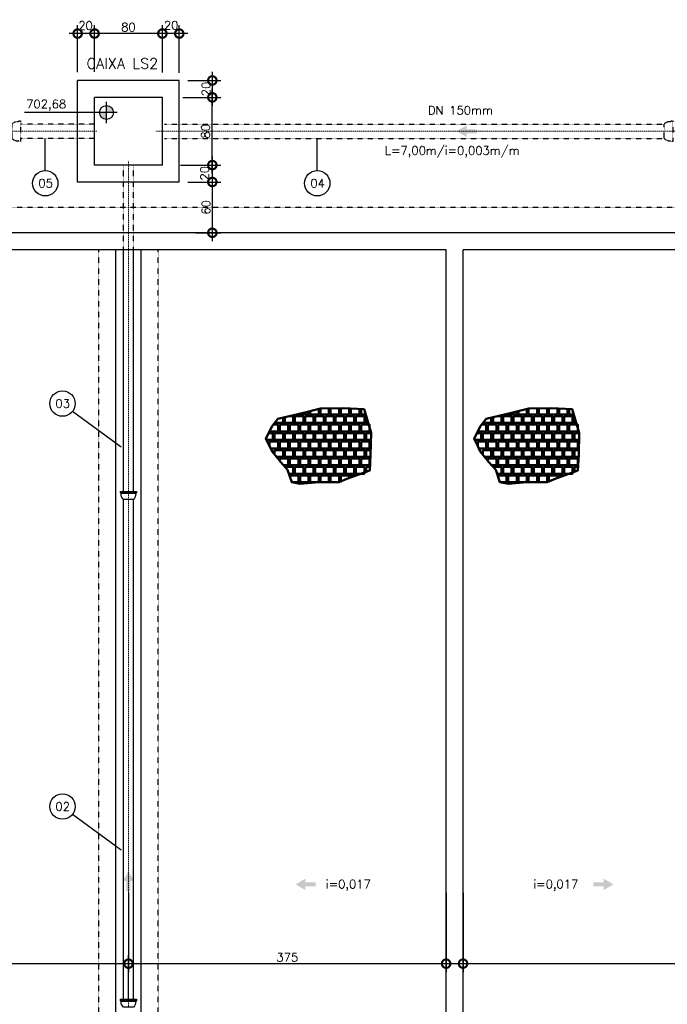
# Model space of a CAD drawing. Header units: millimetres. Extents: x 6229 to 11806, y 8925 to 11505.
# Tile 9 of 12: x 8623 to 9388, y 10224 to 11387. Entities that reach past the tile are written whole.
import ezdxf
from ezdxf.enums import TextEntityAlignment as Align

# ---------------------------------------------------------------- set-up
doc = ezdxf.new("R2010")
doc.units = ezdxf.units.MM
doc.header["$LTSCALE"] = 0.1
doc.header["$MEASUREMENT"] = 0
for name, pattern in [('DASHDOT', [25.4, 12.7, -6.35, 0, -6.35]), ('DASHED', [0.75, 0.5, -0.25]), ('HIDDEN', [9.525, 6.35, -3.175])]:
    doc.linetypes.add(name, pattern=pattern)
doc.layers.get('Defpoints').update_dxf_attribs({"color": 200})
for name, color, linetype, lineweight in [('BAR-EIXOS', 7, 'DASHDOT', 20), ('BAR-PECAS', 2, 'Continuous', 30), ('PAREDE4', 3, 'Continuous', 50)]:
    doc.layers.add(name, color=color, linetype=linetype, lineweight=lineweight)
for name, color, linetype in [('COTAS', 16, 'Continuous'), ('DIM', 7, 'Continuous'), ('ELEVAÇÃO', 2, 'Continuous'), ('ESTRUTURA', 6, 'Continuous'), ('LAYER1', 255, 'Continuous'), ('LIMHATRA', 2, 'HIDDEN'), ('RELAÇÀO', 2, 'Continuous'), ('TEXTO', 2, 'Continuous')]:
    doc.layers.add(name, color=color, linetype=linetype)
doc.styles.add('ROMANS', font='ROMANS.shx')
doc.dimstyles.new('DIM50', dxfattribs={"dimscale": 0, "dimtxt": 10, "dimasz": 20, "dimexe": 10, "dimexo": 10, "dimgap": 2.5, "dimtad": 1, "dimdec": 0, "dimtxsty": 'ROMANS', "dimblk": 'ARCHTICK', "dimblk1": 'DOTSMALL', "dimblk2": 'DOTSMALL', "dimsah": 1, "dimcen": 2.5, "dimdle": 10, "dimclrd": 7, "dimclre": 7, "dimclrt": 2, "dimazin": 0, "dimtfac": 1, "dimtdec": 0, "dimtmove": 2, "dimatfit": 3, "dimldrblk": 'ARCHTICK', "dimfxl": 0, "dimarcsym": 0})

# ---------------------------------------------------------------- blocks, each defined once
blk = doc.blocks.new('_DOTSMALL')
at = {"color": 0, "linetype": 'ByBlock', "const_width": 0.5}
blk.add_lwpolyline([(-0.0625, 0, 1), (0.0625, 0, 1)], format="xyb", close=True, dxfattribs=at)
blk = doc.blocks.new('*D30')
at = {"layer": 'Defpoints', "color": 0}
for p in [(8811.7, 11315.7), (8820.7, 11295.7), (8850.7, 11295.7)]:
    blk.add_point(p, dxfattribs=at)
at = {"layer": 'DIM', "color": 7, "lineweight": -2}
for p, q in [((8850.7, 11325.7), (8850.7, 11285.7)), ((8821.7, 11315.7), (8860.7, 11315.7)), ((8830.7, 11295.7), (8860.7, 11295.7))]:
    blk.add_line(p, q, dxfattribs=at)
at = {"layer": 'DIM', "color": 7, "lineweight": -2, "xscale": 20, "yscale": 20, "zscale": 20}
for p, rotation in [((8850.7, 11315.7), 90), ((8850.7, 11295.7), 270)]:
    blk.add_blockref('_DOTSMALL', p, dxfattribs=dict(at, rotation=rotation))
at = {"layer": 'DIM', "color": 2, "insert": (8843.3, 11305.7), "char_height": 10, "attachment_point": 5, "rotation": 90, "style": 'ROMANS'}
blk.add_mtext('20', dxfattribs=at)
blk = doc.blocks.new('_ArchTick')
at = {"layer": 'COTAS', "color": 0, "const_width": 0.15}
blk.add_lwpolyline([(-0.5, -0.5), (0.5, 0.5)], dxfattribs=at)
blk = doc.blocks.new('*D31')
at = {"layer": 'Defpoints', "color": 0}
for p in [(8805.7, 11295.7), (8850.7, 11295.7), (8803.3, 11215.7)]:
    blk.add_point(p, dxfattribs=at)
at = {"layer": 'DIM', "color": 7, "lineweight": -2}
for p, q in [((8850.7, 11205.7), (8850.7, 11305.7)), ((8815.7, 11295.7), (8860.7, 11295.7)), ((8813.3, 11215.7), (8860.7, 11215.7))]:
    blk.add_line(p, q, dxfattribs=at)
at = {"layer": 'DIM', "color": 7, "lineweight": -2, "xscale": 20, "yscale": 20, "zscale": 20}
for p, rotation in [((8850.7, 11295.7), 90), ((8850.7, 11215.7), 270)]:
    blk.add_blockref('_DOTSMALL', p, dxfattribs=dict(at, rotation=rotation))
at = {"layer": 'DIM', "color": 2, "insert": (8842.7, 11255.7), "char_height": 10, "attachment_point": 5, "rotation": 90, "style": 'ROMANS'}
blk.add_mtext('80', dxfattribs=at)
blk = doc.blocks.new('*D32')
at = {"layer": 'Defpoints', "color": 0}
for p in [(8791.7, 11371.1), (8791.7, 11330), (8811.7, 11314.7)]:
    blk.add_point(p, dxfattribs=at)
at = {"layer": 'DIM', "color": 7, "lineweight": -2}
for p, q in [((8791.7, 11340), (8791.7, 11381.1)), ((8811.7, 11324.7), (8811.7, 11381.1)), ((8821.7, 11371.1), (8781.7, 11371.1))]:
    blk.add_line(p, q, dxfattribs=at)
at = {"layer": 'DIM', "color": 7, "lineweight": -2, "xscale": 20, "yscale": 20, "zscale": 20, "rotation": 180}
blk.add_blockref('_DOTSMALL', (8791.7, 11371.1), dxfattribs=at)
at = {"layer": 'DIM', "color": 7, "lineweight": -2, "xscale": 20, "yscale": 20, "zscale": 20}
blk.add_blockref('_DOTSMALL', (8811.7, 11371.1), dxfattribs=at)
at = {"layer": 'DIM', "color": 2, "insert": (8802.1, 11380.9), "char_height": 10, "attachment_point": 5, "style": 'ROMANS'}
blk.add_mtext('20', dxfattribs=at)
blk = doc.blocks.new('*D33')
at = {"layer": 'Defpoints', "color": 0}
for p in [(8711.7, 11371.1), (8711.7, 11315.9), (8791.7, 11315)]:
    blk.add_point(p, dxfattribs=at)
at = {"layer": 'DIM', "color": 7, "lineweight": -2}
for p, q in [((8711.7, 11325.9), (8711.7, 11381.1)), ((8791.7, 11325), (8791.7, 11381.1)), ((8801.7, 11371.1), (8701.7, 11371.1))]:
    blk.add_line(p, q, dxfattribs=at)
at = {"layer": 'DIM', "color": 7, "lineweight": -2, "xscale": 20, "yscale": 20, "zscale": 20, "rotation": 180}
blk.add_blockref('_DOTSMALL', (8711.7, 11371.1), dxfattribs=at)
at = {"layer": 'DIM', "color": 7, "lineweight": -2, "xscale": 20, "yscale": 20, "zscale": 20}
blk.add_blockref('_DOTSMALL', (8791.7, 11371.1), dxfattribs=at)
at = {"layer": 'DIM', "color": 2, "insert": (8751.7, 11378.6), "char_height": 10, "attachment_point": 5, "style": 'ROMANS'}
blk.add_mtext('80', dxfattribs=at)
blk = doc.blocks.new('*D34')
at = {"layer": 'Defpoints', "color": 0}
for p in [(8691.7, 11371.1), (8691.7, 11315.6), (8711.7, 11315.9)]:
    blk.add_point(p, dxfattribs=at)
at = {"layer": 'DIM', "color": 7, "lineweight": -2}
for p, q in [((8691.7, 11325.6), (8691.7, 11381.1)), ((8711.7, 11325.9), (8711.7, 11381.1)), ((8721.7, 11371.1), (8681.7, 11371.1))]:
    blk.add_line(p, q, dxfattribs=at)
at = {"layer": 'DIM', "color": 7, "lineweight": -2, "xscale": 20, "yscale": 20, "zscale": 20, "rotation": 180}
blk.add_blockref('_DOTSMALL', (8691.7, 11371.1), dxfattribs=at)
at = {"layer": 'DIM', "color": 7, "lineweight": -2, "xscale": 20, "yscale": 20, "zscale": 20}
blk.add_blockref('_DOTSMALL', (8711.7, 11371.1), dxfattribs=at)
at = {"layer": 'DIM', "color": 2, "insert": (8701, 11380.6), "char_height": 10, "attachment_point": 5, "style": 'ROMANS'}
blk.add_mtext('20', dxfattribs=at)
blk = doc.blocks.new('*D35')
at = {"layer": 'Defpoints', "color": 0}
for p in [(8805.7, 11215.7), (8811.7, 11195.7), (8850.7, 11195.7)]:
    blk.add_point(p, dxfattribs=at)
at = {"layer": 'DIM', "color": 7, "lineweight": -2}
for p, q in [((8815.7, 11215.7), (8860.7, 11215.7)), ((8850.7, 11225.7), (8850.7, 11185.7)), ((8821.7, 11195.7), (8860.7, 11195.7))]:
    blk.add_line(p, q, dxfattribs=at)
at = {"layer": 'DIM', "color": 7, "lineweight": -2, "xscale": 20, "yscale": 20, "zscale": 20}
for p, rotation in [((8850.7, 11215.7), 90), ((8850.7, 11195.7), 270)]:
    blk.add_blockref('_DOTSMALL', p, dxfattribs=dict(at, rotation=rotation))
at = {"layer": 'DIM', "color": 2, "insert": (8841.6, 11206.1), "char_height": 10, "attachment_point": 5, "rotation": 90, "style": 'ROMANS'}
blk.add_mtext('20', dxfattribs=at)
blk = doc.blocks.new('*D36')
at = {"layer": 'Defpoints', "color": 0}
for p in [(8811.7, 11195.7), (8820.7, 11135.7), (8850.7, 11135.7)]:
    blk.add_point(p, dxfattribs=at)
at = {"layer": 'DIM', "color": 7, "lineweight": -2}
for p, q in [((8850.7, 11205.7), (8850.7, 11125.7)), ((8821.7, 11195.7), (8860.7, 11195.7)), ((8830.7, 11135.7), (8860.7, 11135.7))]:
    blk.add_line(p, q, dxfattribs=at)
at = {"layer": 'DIM', "color": 7, "lineweight": -2, "xscale": 20, "yscale": 20, "zscale": 20}
for p, rotation in [((8850.7, 11195.7), 90), ((8850.7, 11135.7), 270)]:
    blk.add_blockref('_DOTSMALL', p, dxfattribs=dict(at, rotation=rotation))
at = {"layer": 'DIM', "color": 2, "insert": (8843.2, 11165.7), "char_height": 10, "attachment_point": 5, "rotation": 90, "style": 'ROMANS'}
blk.add_mtext('60', dxfattribs=at)
blk = doc.blocks.new('*D37')
at = {"layer": 'Defpoints', "color": 0}
for p in [(8376.7, 10365.7), (8751.7, 10365.7), (8751.7, 10272.1)]:
    blk.add_point(p, dxfattribs=at)
at = {"layer": 'DIM', "color": 7, "lineweight": -2}
for p, q in [((8376.7, 10355.7), (8376.7, 10262.1)), ((8751.7, 10355.7), (8751.7, 10262.1)), ((8366.7, 10272.1), (8761.7, 10272.1))]:
    blk.add_line(p, q, dxfattribs=at)
at = {"layer": 'DIM', "color": 7, "lineweight": -2, "xscale": 20, "yscale": 20, "zscale": 20, "rotation": 180}
blk.add_blockref('_DOTSMALL', (8376.7, 10272.1), dxfattribs=at)
at = {"layer": 'DIM', "color": 7, "lineweight": -2, "xscale": 20, "yscale": 20, "zscale": 20}
blk.add_blockref('_DOTSMALL', (8751.7, 10272.1), dxfattribs=at)
at = {"layer": 'DIM', "color": 2, "insert": (8564.2, 10279.6), "char_height": 10, "attachment_point": 5, "style": 'ROMANS'}
blk.add_mtext('375', dxfattribs=at)
blk = doc.blocks.new('*D38')
at = {"layer": 'Defpoints', "color": 0}
for p in [(9126.7, 10365.7), (9126.7, 10272.1), (8751.7, 10220.7)]:
    blk.add_point(p, dxfattribs=at)
at = {"layer": 'DIM', "color": 7, "lineweight": -2}
for p, q in [((9126.7, 10355.7), (9126.7, 10262.1)), ((8751.7, 10230.7), (8751.7, 10282.1)), ((8741.7, 10272.1), (9136.7, 10272.1))]:
    blk.add_line(p, q, dxfattribs=at)
at = {"layer": 'DIM', "color": 7, "lineweight": -2, "xscale": 20, "yscale": 20, "zscale": 20, "rotation": 180}
blk.add_blockref('_DOTSMALL', (8751.7, 10272.1), dxfattribs=at)
at = {"layer": 'DIM', "color": 7, "lineweight": -2, "xscale": 20, "yscale": 20, "zscale": 20}
blk.add_blockref('_DOTSMALL', (9126.7, 10272.1), dxfattribs=at)
at = {"layer": 'DIM', "color": 2, "insert": (8939.2, 10279.6), "char_height": 10, "attachment_point": 5, "style": 'ROMANS'}
blk.add_mtext('375', dxfattribs=at)
blk = doc.blocks.new('*D46')
at = {"layer": 'Defpoints', "color": 0}
for p in [(9146.7, 10365.7), (9896.7, 10365.7), (9896.7, 10272.1)]:
    blk.add_point(p, dxfattribs=at)
at = {"layer": 'DIM', "color": 7, "lineweight": -2}
for p, q in [((9146.7, 10355.7), (9146.7, 10262.1)), ((9896.7, 10355.7), (9896.7, 10262.1)), ((9136.7, 10272.1), (9906.7, 10272.1))]:
    blk.add_line(p, q, dxfattribs=at)
at = {"layer": 'DIM', "color": 7, "lineweight": -2, "xscale": 20, "yscale": 20, "zscale": 20, "rotation": 180}
blk.add_blockref('_DOTSMALL', (9146.7, 10272.1), dxfattribs=at)
at = {"layer": 'DIM', "color": 7, "lineweight": -2, "xscale": 20, "yscale": 20, "zscale": 20}
blk.add_blockref('_DOTSMALL', (9896.7, 10272.1), dxfattribs=at)
at = {"layer": 'DIM', "color": 2, "insert": (9463.6, 10279.6), "char_height": 10, "attachment_point": 5, "style": 'ROMANS'}
blk.add_mtext('750', dxfattribs=at)

msp = doc.modelspace()

# ---------------------------------------------------------------- hatches: boundary and pattern name
at = {"linetype": 'Continuous'}
for points in [[(9150.8, 11258.1), (9150.8, 11262.4), (9139, 11255.7), (9150.8, 11248.9), (9150.8, 11253.3), (9163.1, 11253.3), (9163.1, 11258.1)], [(8754.1, 10369.7), (8758.5, 10369.7), (8751.7, 10381.5), (8745, 10369.7), (8749.3, 10369.7), (8749.3, 10357.4), (8754.1, 10357.4)], [(8960.6, 10368.2), (8960.6, 10372.6), (8948.9, 10365.8), (8960.6, 10359), (8960.6, 10363.4), (8972.9, 10363.4), (8972.9, 10368.2)], [(9312.7, 10368.2), (9312.7, 10372.6), (9324.5, 10365.8), (9312.7, 10359), (9312.7, 10363.4), (9300.4, 10363.4), (9300.4, 10368.2)]]:
    msp.add_hatch(color=7, dxfattribs=at).paths.add_polyline_path(points)
at = {"layer": 'ELEVAÇÃO'}
h = msp.add_hatch(color=256, dxfattribs=at)
h.paths.add_polyline_path([(8725.7, 11286.1), (8725.7, 11277.9), (8733.9, 11277.9, 0.414214)])
h.paths.add_polyline_path([(8725.7, 11277.9), (8717.5, 11277.9, 0.414214), (8725.7, 11269.7)])

# ---------------------------------------------------------------- linework, layer by layer
at = {"layer": 'BAR-EIXOS', "ltscale": 0.1}
for p, q in [((8714.2, 11255.7), (8614.2, 11255.7)), ((8784.2, 11255.7), (9384.2, 11255.7)), ((9484.2, 11255.7), (9384.2, 11255.7)), ((8751.7, 10820.7), (8751.7, 11220.7)), ((8751.7, 10220.7), (8751.7, 10820.7))]:
    msp.add_line(p, q, dxfattribs=at)
at = {"layer": 'BAR-PECAS', "linetype": 'DASHED', "ltscale": 0.5}
for p, q in [((8711.7, 11264.2), (8624.2, 11264.2)), ((8794.2, 11264.2), (9384.2, 11264.2)), ((8711.7, 11247.2), (8624.2, 11247.2)), ((8794.2, 11247.2), (9384.2, 11247.2))]:
    msp.add_line(p, q, dxfattribs=at)
at = {"layer": 'BAR-PECAS', "linetype": 'DASHED'}
for p, q in [((8745.8, 11115.7), (8745.8, 11215.7)), ((8757.6, 11115.7), (8757.6, 11215.7))]:
    msp.add_line(p, q, dxfattribs=at)
at = {"layer": 'BAR-PECAS'}
for p, q in [((8745.8, 10830.1), (8745.8, 11115.7)), ((8757.6, 10830.1), (8757.6, 11115.7)), ((8761.1, 10828.3), (8742.2, 10828.3)), ((8760.3, 10827.5), (8743, 10827.5)), ((8745.8, 10230.1), (8745.8, 10820.7)), ((8757.6, 10230.1), (8757.6, 10820.7)), ((8761.1, 10228.3), (8742.2, 10228.3)), ((8760.3, 10227.5), (8743, 10227.5))]:
    msp.add_line(p, q, dxfattribs=at)
at = {"layer": 'BAR-PECAS', "linetype": 'DASHED'}
for points in [[(8614.2, 11264.2, -0.214214), (8621.5, 11266.9), (8622.4, 11267.8), (8624.2, 11267.8), (8624.2, 11243.5), (8622.4, 11243.5), (8621.5, 11244.4, -0.214214), (8614.2, 11247.2)], [(9384.2, 11264.2, -0.214214), (9391.5, 11266.9), (9392.4, 11267.8), (9394.2, 11267.8), (9394.2, 11243.5), (9392.4, 11243.5), (9391.5, 11244.4, -0.214214), (9384.2, 11247.2)]]:
    msp.add_lwpolyline(points, format="xyb", close=True, dxfattribs=at)
at = {"layer": 'BAR-PECAS'}
for points in [[(8745.8, 10820.7, -0.214214), (8743, 10827.5), (8742.2, 10828.3), (8742.2, 10830.1), (8761.1, 10830.1), (8761.1, 10828.3), (8760.3, 10827.5, -0.214214), (8757.6, 10820.7)], [(8745.8, 10220.7, -0.214214), (8743, 10227.5), (8742.2, 10228.3), (8742.2, 10230.1), (8761.1, 10230.1), (8761.1, 10228.3), (8760.3, 10227.5, -0.214214), (8757.6, 10220.7)]]:
    msp.add_lwpolyline(points, format="xyb", close=True, dxfattribs=at)
at = {"layer": 'ELEVAÇÃO', "color": 3, "linetype": 'Continuous'}
for p, q in [((8725.7, 11265.4), (8725.7, 11290.4)), ((8738.2, 11277.9), (8628.9, 11277.9))]:
    msp.add_line(p, q, dxfattribs=at)
msp.add_circle((8725.7, 11277.9), 8.2, dxfattribs=at)
at = {"layer": 'ESTRUTURA'}
for p, q in [((8811.7, 11315.7), (8691.7, 11315.7)), ((8691.7, 11195.7), (8691.7, 11315.7)), ((8811.7, 11195.7), (8811.7, 11315.7)), ((8791.7, 11295.7), (8711.7, 11295.7)), ((8711.7, 11215.7), (8711.7, 11295.7)), ((8791.7, 11215.7), (8791.7, 11295.7)), ((8791.7, 11215.7), (8711.7, 11215.7)), ((8811.7, 11195.7), (8691.7, 11195.7)), ((9916.7, 11135.7), (6816.7, 11135.7)), ((9126.7, 11115.7), (8376.7, 11115.7)), ((9126.7, 9615.7), (9126.7, 11115.7)), ((9146.7, 9615.7), (9146.7, 11115.7)), ((9896.7, 11115.7), (9146.7, 11115.7))]:
    msp.add_line(p, q, dxfattribs=at)
at = {"layer": 'ESTRUTURA', "color": 3}
for p, q in [((8736.7, 9665.7), (8736.7, 11115.7)), ((8766.7, 9665.7), (8766.7, 11115.7))]:
    msp.add_line(p, q, dxfattribs=at)
at = {"layer": 'LIMHATRA', "linetype": 'HIDDEN', "ltscale": 0.05}
msp.add_line((9946.7, 11165.7), (6786.7, 11165.7), dxfattribs=at)
at = {"layer": 'LIMHATRA', "color": 3, "linetype": 'HIDDEN', "ltscale": 0.05}
for p, q in [((8716.7, 9615.7), (8716.7, 11115.7)), ((8786.7, 9615.7), (8786.7, 11115.7))]:
    msp.add_line(p, q, dxfattribs=at)
at = {"layer": 'PAREDE4'}
for p, q in [((8928.3, 10901), (8918.3, 10901)), ((9174.1, 10901), (9164.1, 10901))]:
    msp.add_line(p, q, dxfattribs=at)
at = {"layer": 'PAREDE4', "color": 7}
for points in [[(9009.7, 10844.9), (9036.5, 10855), (9037.6, 10873.2), (9038.1, 10899.5), (9029.8, 10927.2), (9005.9, 10928.3), (8978.5, 10928.1), (8958.2, 10922.8), (8928.1, 10915.9), (8921.1, 10907), (8913.9, 10892.1), (8916.8, 10887.2), (8921.3, 10877.2), (8931.4, 10864.5), (8939.5, 10855.8), (8944.5, 10841), (8954.4, 10839.1), (8976.3, 10841), (9000.3, 10841)], [(9255.5, 10844.9), (9282.3, 10855), (9283.4, 10873.2), (9283.9, 10899.5), (9275.6, 10927.2), (9251.7, 10928.3), (9224.3, 10928.1), (9204, 10922.8), (9173.9, 10915.9), (9166.9, 10907), (9159.7, 10892.1), (9162.6, 10887.2), (9167.1, 10877.2), (9177.2, 10864.5), (9185.3, 10855.8), (9190.3, 10841), (9200.2, 10839.1), (9222.1, 10841), (9246.1, 10841)]]:
    msp.add_lwpolyline(points, close=True, dxfattribs=at)
at = {"layer": 'PAREDE4'}
for points in [[(8966.3, 10925), (8966.3, 10921), (8976.3, 10921), (8976.3, 10927.6)], [(8978.3, 10928.1), (8978.3, 10921), (8988.3, 10921), (8988.3, 10928.2)], [(8990.3, 10928.2), (8990.3, 10921), (9000.3, 10921), (9000.3, 10928.3)], [(9002.3, 10928.3), (9002.3, 10921), (9012.3, 10921), (9012.3, 10928)], [(9014.3, 10927.9), (9014.3, 10921), (9024.3, 10921), (9024.3, 10927.5)], [(9026.3, 10927.4), (9026.3, 10921), (9031.6, 10921)], [(9212.1, 10925), (9212.1, 10921), (9222.1, 10921), (9222.1, 10927.6)], [(9224.1, 10928.1), (9224.1, 10921), (9234.1, 10921), (9234.1, 10928.2)], [(9236.1, 10928.2), (9236.1, 10921), (9246.1, 10921), (9246.1, 10928.3)], [(9248.1, 10928.3), (9248.1, 10921), (9258.1, 10921), (9258.1, 10928)], [(9260.1, 10927.9), (9260.1, 10921), (9270.1, 10921), (9270.1, 10927.5)], [(9272.1, 10927.4), (9272.1, 10921), (9277.4, 10921)], [(8924.3, 10911.1), (8924.3, 10911), (8934.3, 10911), (8934.3, 10917.3)], [(8936.3, 10917.8), (8936.3, 10911), (8946.3, 10911), (8946.3, 10919), (8941.7, 10919)], [(8948.3, 10919), (8948.3, 10911), (8958.3, 10911), (8958.3, 10919), (8948.3, 10919)], [(8954.3, 10921.9), (8954.3, 10921), (8964.3, 10921), (8964.3, 10924.4)], [(8960.3, 10919), (8960.3, 10911), (8970.3, 10911), (8970.3, 10919), (8960.3, 10919)], [(8972.3, 10919), (8972.3, 10911), (8982.3, 10911), (8982.3, 10919), (8972.3, 10919)], [(8984.3, 10919), (8984.3, 10911), (8994.3, 10911), (8994.3, 10919), (8984.3, 10919)], [(8996.3, 10919), (8996.3, 10911), (9006.3, 10911), (9006.3, 10919), (8996.3, 10919)], [(9008.3, 10919), (9008.3, 10911), (9018.3, 10911), (9018.3, 10919), (9008.3, 10919)], [(9020.3, 10919), (9020.3, 10911), (9030.3, 10911), (9030.3, 10919), (9020.3, 10919)], [(9032.3, 10919), (9032.3, 10911), (9034.6, 10911)], [(9170.1, 10911.1), (9170.1, 10911), (9180.1, 10911), (9180.1, 10917.3)], [(9182.1, 10917.8), (9182.1, 10911), (9192.1, 10911), (9192.1, 10919), (9187.5, 10919)], [(9194.1, 10919), (9194.1, 10911), (9204.1, 10911), (9204.1, 10919), (9194.1, 10919)], [(9200.1, 10921.9), (9200.1, 10921), (9210.1, 10921), (9210.1, 10924.4)], [(9206.1, 10919), (9206.1, 10911), (9216.1, 10911), (9216.1, 10919), (9206.1, 10919)], [(9218.1, 10919), (9218.1, 10911), (9228.1, 10911), (9228.1, 10919), (9218.1, 10919)], [(9230.1, 10919), (9230.1, 10911), (9240.1, 10911), (9240.1, 10919), (9230.1, 10919)], [(9242.1, 10919), (9242.1, 10911), (9252.1, 10911), (9252.1, 10919), (9242.1, 10919)], [(9254.1, 10919), (9254.1, 10911), (9264.1, 10911), (9264.1, 10919), (9254.1, 10919)], [(9266.1, 10919), (9266.1, 10911), (9276.1, 10911), (9276.1, 10919), (9266.1, 10919)], [(9278.1, 10919), (9278.1, 10911), (9280.4, 10911)], [(8918.3, 10901.3), (8918.3, 10901), (8928.3, 10901), (8928.3, 10909), (8922.6, 10909)], [(8930.3, 10909), (8930.3, 10901), (8940.3, 10901), (8940.3, 10909), (8930.3, 10909)], [(8942.3, 10909), (8942.3, 10901), (8952.3, 10901), (8952.3, 10909), (8942.3, 10909)], [(8954.3, 10909), (8954.3, 10901), (8964.3, 10901), (8964.3, 10909), (8954.3, 10909)], [(8966.3, 10909), (8966.3, 10901), (8976.3, 10901), (8976.3, 10909), (8966.3, 10909)], [(8978.3, 10909), (8978.3, 10901), (8988.3, 10901), (8988.3, 10909), (8978.3, 10909)], [(8990.3, 10909), (8990.3, 10901), (9000.3, 10901), (9000.3, 10909), (8990.3, 10909)], [(9002.3, 10909), (9002.3, 10901), (9012.3, 10901), (9012.3, 10909), (9002.3, 10909)], [(9014.3, 10909), (9014.3, 10901), (9024.3, 10901), (9024.3, 10909), (9014.3, 10909)], [(9026.3, 10909), (9026.3, 10901), (9036.3, 10901), (9036.3, 10909), (9026.3, 10909)], [(9164.1, 10901.3), (9164.1, 10901), (9174.1, 10901), (9174.1, 10909), (9168.4, 10909)], [(9176.1, 10909), (9176.1, 10901), (9186.1, 10901), (9186.1, 10909), (9176.1, 10909)], [(9188.1, 10909), (9188.1, 10901), (9198.1, 10901), (9198.1, 10909), (9188.1, 10909)], [(9200.1, 10909), (9200.1, 10901), (9210.1, 10901), (9210.1, 10909), (9200.1, 10909)], [(9212.1, 10909), (9212.1, 10901), (9222.1, 10901), (9222.1, 10909), (9212.1, 10909)], [(9224.1, 10909), (9224.1, 10901), (9234.1, 10901), (9234.1, 10909), (9224.1, 10909)], [(9236.1, 10909), (9236.1, 10901), (9246.1, 10901), (9246.1, 10909), (9236.1, 10909)], [(9248.1, 10909), (9248.1, 10901), (9258.1, 10901), (9258.1, 10909), (9248.1, 10909)], [(9260.1, 10909), (9260.1, 10901), (9270.1, 10901), (9270.1, 10909), (9260.1, 10909)], [(9272.1, 10909), (9272.1, 10901), (9282.1, 10901), (9282.1, 10909), (9272.1, 10909)], [(8914.5, 10891), (8922.3, 10891), (8922.3, 10899), (8917.2, 10899)], [(8924.3, 10899), (8924.3, 10891), (8934.3, 10891), (8934.3, 10899), (8924.3, 10899)], [(8936.3, 10899), (8936.3, 10891), (8946.3, 10891), (8946.3, 10899), (8936.3, 10899)], [(8948.3, 10899), (8948.3, 10891), (8958.3, 10891), (8958.3, 10899), (8948.3, 10899)], [(8960.3, 10899), (8960.3, 10891), (8970.3, 10891), (8970.3, 10899), (8960.3, 10899)], [(8972.3, 10899), (8972.3, 10891), (8982.3, 10891), (8982.3, 10899), (8972.3, 10899)], [(8984.3, 10899), (8984.3, 10891), (8994.3, 10891), (8994.3, 10899), (8984.3, 10899)], [(8996.3, 10899), (8996.3, 10891), (9006.3, 10891), (9006.3, 10899), (8996.3, 10899)], [(9008.3, 10899), (9008.3, 10891), (9018.3, 10891), (9018.3, 10899), (9008.3, 10899)], [(9020.3, 10899), (9020.3, 10891), (9030.3, 10891), (9030.3, 10899), (9020.3, 10899)], [(9032.3, 10899), (9032.3, 10891), (9037.9, 10891)], [(9038.1, 10899), (9032.3, 10899)], [(9160.3, 10891), (9168.1, 10891), (9168.1, 10899), (9163, 10899)], [(9170.1, 10899), (9170.1, 10891), (9180.1, 10891), (9180.1, 10899), (9170.1, 10899)], [(9182.1, 10899), (9182.1, 10891), (9192.1, 10891), (9192.1, 10899), (9182.1, 10899)], [(9194.1, 10899), (9194.1, 10891), (9204.1, 10891), (9204.1, 10899), (9194.1, 10899)], [(9206.1, 10899), (9206.1, 10891), (9216.1, 10891), (9216.1, 10899), (9206.1, 10899)], [(9218.1, 10899), (9218.1, 10891), (9228.1, 10891), (9228.1, 10899), (9218.1, 10899)], [(9230.1, 10899), (9230.1, 10891), (9240.1, 10891), (9240.1, 10899), (9230.1, 10899)], [(9242.1, 10899), (9242.1, 10891), (9252.1, 10891), (9252.1, 10899), (9242.1, 10899)], [(9254.1, 10899), (9254.1, 10891), (9264.1, 10891), (9264.1, 10899), (9254.1, 10899)], [(9266.1, 10899), (9266.1, 10891), (9276.1, 10891), (9276.1, 10899), (9266.1, 10899)], [(9278.1, 10899), (9278.1, 10891), (9283.7, 10891)], [(9283.9, 10899), (9278.1, 10899)], [(8918.3, 10889), (8918.3, 10883.9)], [(8919.6, 10881), (8928.3, 10881), (8928.3, 10889), (8918.3, 10889)], [(8924.3, 10879), (8924.3, 10873.4)], [(8926.2, 10871), (8934.3, 10871), (8934.3, 10879), (8924.3, 10879)], [(8930.3, 10889), (8930.3, 10881), (8940.3, 10881), (8940.3, 10889), (8930.3, 10889)], [(8936.3, 10879), (8936.3, 10871), (8946.3, 10871), (8946.3, 10879), (8936.3, 10879)], [(8942.3, 10889), (8942.3, 10881), (8952.3, 10881), (8952.3, 10889), (8942.3, 10889)], [(8948.3, 10879), (8948.3, 10871), (8958.3, 10871), (8958.3, 10879), (8948.3, 10879)], [(8954.3, 10889), (8954.3, 10881), (8964.3, 10881), (8964.3, 10889), (8954.3, 10889)], [(8960.3, 10879), (8960.3, 10871), (8970.3, 10871), (8970.3, 10879), (8960.3, 10879)], [(8966.3, 10889), (8966.3, 10881), (8976.3, 10881), (8976.3, 10889), (8966.3, 10889)], [(8972.3, 10879), (8972.3, 10871), (8982.3, 10871), (8982.3, 10879), (8972.3, 10879)], [(8978.3, 10889), (8978.3, 10881), (8988.3, 10881), (8988.3, 10889), (8978.3, 10889)], [(8984.3, 10879), (8984.3, 10871), (8994.3, 10871), (8994.3, 10879), (8984.3, 10879)], [(8990.3, 10889), (8990.3, 10881), (9000.3, 10881), (9000.3, 10889), (8990.3, 10889)], [(8996.3, 10879), (8996.3, 10871), (9006.3, 10871), (9006.3, 10879), (8996.3, 10879)], [(9002.3, 10889), (9002.3, 10881), (9012.3, 10881), (9012.3, 10889), (9002.3, 10889)], [(9008.3, 10879), (9008.3, 10871), (9018.3, 10871), (9018.3, 10879), (9008.3, 10879)], [(9014.3, 10889), (9014.3, 10881), (9024.3, 10881), (9024.3, 10889), (9014.3, 10889)], [(9020.3, 10879), (9020.3, 10871), (9030.3, 10871), (9030.3, 10879), (9020.3, 10879)], [(9026.3, 10889), (9026.3, 10881), (9036.3, 10881), (9036.3, 10889), (9026.3, 10889)], [(9032.3, 10879), (9032.3, 10871), (9037.5, 10871)], [(9037.7, 10879), (9032.3, 10879)], [(9164.1, 10889), (9164.1, 10883.9)], [(9165.4, 10881), (9174.1, 10881), (9174.1, 10889), (9164.1, 10889)], [(9170.1, 10879), (9170.1, 10873.4)], [(9172, 10871), (9180.1, 10871), (9180.1, 10879), (9170.1, 10879)], [(9176.1, 10889), (9176.1, 10881), (9186.1, 10881), (9186.1, 10889), (9176.1, 10889)], [(9182.1, 10879), (9182.1, 10871), (9192.1, 10871), (9192.1, 10879), (9182.1, 10879)], [(9188.1, 10889), (9188.1, 10881), (9198.1, 10881), (9198.1, 10889), (9188.1, 10889)], [(9194.1, 10879), (9194.1, 10871), (9204.1, 10871), (9204.1, 10879), (9194.1, 10879)], [(9200.1, 10889), (9200.1, 10881), (9210.1, 10881), (9210.1, 10889), (9200.1, 10889)], [(9206.1, 10879), (9206.1, 10871), (9216.1, 10871), (9216.1, 10879), (9206.1, 10879)], [(9212.1, 10889), (9212.1, 10881), (9222.1, 10881), (9222.1, 10889), (9212.1, 10889)], [(9218.1, 10879), (9218.1, 10871), (9228.1, 10871), (9228.1, 10879), (9218.1, 10879)], [(9224.1, 10889), (9224.1, 10881), (9234.1, 10881), (9234.1, 10889), (9224.1, 10889)], [(9230.1, 10879), (9230.1, 10871), (9240.1, 10871), (9240.1, 10879), (9230.1, 10879)], [(9236.1, 10889), (9236.1, 10881), (9246.1, 10881), (9246.1, 10889), (9236.1, 10889)], [(9242.1, 10879), (9242.1, 10871), (9252.1, 10871), (9252.1, 10879), (9242.1, 10879)], [(9248.1, 10889), (9248.1, 10881), (9258.1, 10881), (9258.1, 10889), (9248.1, 10889)], [(9254.1, 10879), (9254.1, 10871), (9264.1, 10871), (9264.1, 10879), (9254.1, 10879)], [(9260.1, 10889), (9260.1, 10881), (9270.1, 10881), (9270.1, 10889), (9260.1, 10889)], [(9266.1, 10879), (9266.1, 10871), (9276.1, 10871), (9276.1, 10879), (9266.1, 10879)], [(9272.1, 10889), (9272.1, 10881), (9282.1, 10881), (9282.1, 10889), (9272.1, 10889)], [(9278.1, 10879), (9278.1, 10871), (9283.3, 10871)], [(9283.5, 10879), (9278.1, 10879)], [(8930.3, 10869), (8930.3, 10865.9)], [(8934.6, 10861), (8940.3, 10861), (8940.3, 10869), (8930.3, 10869)], [(8942.3, 10869), (8942.3, 10861), (8952.3, 10861), (8952.3, 10869), (8942.3, 10869)], [(8954.3, 10869), (8954.3, 10861), (8964.3, 10861), (8964.3, 10869), (8954.3, 10869)], [(8966.3, 10869), (8966.3, 10861), (8976.3, 10861), (8976.3, 10869), (8966.3, 10869)], [(8978.3, 10869), (8978.3, 10861), (8988.3, 10861), (8988.3, 10869), (8978.3, 10869)], [(8990.3, 10869), (8990.3, 10861), (9000.3, 10861), (9000.3, 10869), (8990.3, 10869)], [(9002.3, 10869), (9002.3, 10861), (9012.3, 10861), (9012.3, 10869), (9002.3, 10869)], [(9014.3, 10869), (9014.3, 10861), (9024.3, 10861), (9024.3, 10869), (9014.3, 10869)], [(9026.3, 10869), (9026.3, 10861), (9036.3, 10861), (9036.3, 10869), (9026.3, 10869)], [(9176.1, 10869), (9176.1, 10865.9)], [(9180.4, 10861), (9186.1, 10861), (9186.1, 10869), (9176.1, 10869)], [(9188.1, 10869), (9188.1, 10861), (9198.1, 10861), (9198.1, 10869), (9188.1, 10869)], [(9200.1, 10869), (9200.1, 10861), (9210.1, 10861), (9210.1, 10869), (9200.1, 10869)], [(9212.1, 10869), (9212.1, 10861), (9222.1, 10861), (9222.1, 10869), (9212.1, 10869)], [(9224.1, 10869), (9224.1, 10861), (9234.1, 10861), (9234.1, 10869), (9224.1, 10869)], [(9236.1, 10869), (9236.1, 10861), (9246.1, 10861), (9246.1, 10869), (9236.1, 10869)], [(9248.1, 10869), (9248.1, 10861), (9258.1, 10861), (9258.1, 10869), (9248.1, 10869)], [(9260.1, 10869), (9260.1, 10861), (9270.1, 10861), (9270.1, 10869), (9260.1, 10869)], [(9272.1, 10869), (9272.1, 10861), (9282.1, 10861), (9282.1, 10869), (9272.1, 10869)], [(8941.1, 10851), (8946.3, 10851), (8946.3, 10859), (8936.3, 10859)], [(8948.3, 10859), (8948.3, 10851), (8958.3, 10851), (8958.3, 10859), (8948.3, 10859)], [(8960.3, 10859), (8960.3, 10851), (8970.3, 10851), (8970.3, 10859), (8960.3, 10859)], [(8972.3, 10859), (8972.3, 10851), (8982.3, 10851), (8982.3, 10859), (8972.3, 10859)], [(8984.3, 10859), (8984.3, 10851), (8994.3, 10851), (8994.3, 10859), (8984.3, 10859)], [(8996.3, 10859), (8996.3, 10851), (9006.3, 10851), (9006.3, 10859), (8996.3, 10859)], [(9008.3, 10859), (9008.3, 10851), (9018.3, 10851), (9018.3, 10859), (9008.3, 10859)], [(9020.3, 10859), (9020.3, 10851), (9030.3, 10851), (9030.3, 10859), (9020.3, 10859)], [(9032.3, 10859), (9032.3, 10853.4)], [(9036.7, 10859), (9032.3, 10859)], [(9186.9, 10851), (9192.1, 10851), (9192.1, 10859), (9182.1, 10859)], [(9194.1, 10859), (9194.1, 10851), (9204.1, 10851), (9204.1, 10859), (9194.1, 10859)], [(9206.1, 10859), (9206.1, 10851), (9216.1, 10851), (9216.1, 10859), (9206.1, 10859)], [(9218.1, 10859), (9218.1, 10851), (9228.1, 10851), (9228.1, 10859), (9218.1, 10859)], [(9230.1, 10859), (9230.1, 10851), (9240.1, 10851), (9240.1, 10859), (9230.1, 10859)], [(9242.1, 10859), (9242.1, 10851), (9252.1, 10851), (9252.1, 10859), (9242.1, 10859)], [(9254.1, 10859), (9254.1, 10851), (9264.1, 10851), (9264.1, 10859), (9254.1, 10859)], [(9266.1, 10859), (9266.1, 10851), (9276.1, 10851), (9276.1, 10859), (9266.1, 10859)], [(9278.1, 10859), (9278.1, 10853.4)], [(9282.5, 10859), (9278.1, 10859)], [(8942.3, 10849), (8942.3, 10847.5)], [(8944.5, 10841), (8952.3, 10841), (8952.3, 10849), (8942.3, 10849)], [(8954.3, 10849), (8954.3, 10841), (8964.3, 10841), (8964.3, 10849), (8954.3, 10849)], [(8966.3, 10849), (8966.3, 10841), (8976.3, 10841), (8976.3, 10849), (8966.3, 10849)], [(8978.3, 10849), (8978.3, 10841), (8988.3, 10841), (8988.3, 10849), (8978.3, 10849)], [(8990.3, 10849), (8990.3, 10841), (9000.3, 10841), (9000.3, 10849), (8990.3, 10849)], [(9002.3, 10849), (9002.3, 10841.9)], [(9012.3, 10845.9), (9012.3, 10849), (9002.3, 10849)], [(9014.3, 10849), (9014.3, 10846.7)], [(9020.5, 10849), (9014.3, 10849)], [(9188.1, 10849), (9188.1, 10847.5)], [(9190.3, 10841), (9198.1, 10841), (9198.1, 10849), (9188.1, 10849)], [(9200.1, 10849), (9200.1, 10841), (9210.1, 10841), (9210.1, 10849), (9200.1, 10849)], [(9212.1, 10849), (9212.1, 10841), (9222.1, 10841), (9222.1, 10849), (9212.1, 10849)], [(9224.1, 10849), (9224.1, 10841), (9234.1, 10841), (9234.1, 10849), (9224.1, 10849)], [(9236.1, 10849), (9236.1, 10841), (9246.1, 10841), (9246.1, 10849), (9236.1, 10849)], [(9248.1, 10849), (9248.1, 10841.9)], [(9258.1, 10845.9), (9258.1, 10849), (9248.1, 10849)], [(9260.1, 10849), (9260.1, 10846.7)], [(9266.3, 10849), (9260.1, 10849)]]:
    msp.add_lwpolyline(points, dxfattribs=at)
at = {"layer": 'RELAÇÀO', "color": 3}
for p, q in [((8653.5, 11209.2), (8653.5, 11247.2)), ((8974.6, 11209.2), (8974.6, 11247.2)), ((8685.8, 10925), (8743.2, 10882.8)), ((8685.8, 10448.9), (8743.2, 10406.7))]:
    msp.add_line(p, q, dxfattribs=at)
for centre in [(8653.5, 11194.2), (8974.6, 11194.2), (8673.8, 10933.9), (8673.8, 10457.8)]:
    msp.add_circle(centre, 15, dxfattribs=at)

# ---------------------------------------------------------------- texts
at = {"layer": 'LAYER1', "color": 3, "linetype": 'ByBlock', "style": 'ROMANS'}
for s, p in [('DN 150mm', (9105.2, 11275.4)), ('L=7,00m/i=0,003m/m', (9054.4, 11227.9))]:
    msp.add_text(s, height=10, dxfattribs=at).set_placement(p)
at = {"layer": 'RELAÇÀO', "style": 'ROMANS'}
for s, p in [('05', (8653.9, 11194.2)), ('04', (8975, 11194.2)), ('03', (8674.1, 10933.9)), ('02', (8674.1, 10457.8))]:
    msp.add_text(s, height=10, dxfattribs=at).set_placement(p, align=Align.MIDDLE)
at = {"layer": 'TEXTO', "color": 4, "lineweight": -3, "style": 'ROMANS'}
msp.add_text('CAIXA LS2', height=12.5, rotation=0, dxfattribs=at).set_placement((8702.2, 11329.5))
at = {"layer": 'TEXTO', "style": 'ROMANS'}
for s, rotation, p in [('702,68', 0, (8631, 11282.9)), ('i=0,017', 0, (8984.7, 10361.1)), ('i=0,017', 360, (9229.6, 10361.1))]:
    msp.add_text(s, height=10, rotation=rotation, dxfattribs=at).set_placement(p)

# ---------------------------------------------------------------- dimensions: what is measured, and where the dimension line sits
at = {"layer": 'DIM'}
for base, p1, p2, angle, picture, middle in [((8691.7, 11371.1), (8711.7, 11315.9), (8691.7, 11315.6), 180, '*D34', (8701, 11380.6)), ((8791.7, 11371.1), (8811.7, 11314.7), (8791.7, 11330), 180, '*D32', (8802.1, 11380.9)), ((8850.7, 11295.7), (8811.7, 11315.7), (8820.7, 11295.7), 270, '*D30', (8843.3, 11305.7)), ((8850.7, 11295.7), (8803.3, 11215.7), (8805.7, 11295.7), 270, '*D31', (8842.7, 11255.7)), ((8850.7, 11195.7), (8805.7, 11215.7), (8811.7, 11195.7), 270, '*D35', (8841.6, 11206.1))]:
    dim = msp.add_linear_dim(base=base, p1=p1, p2=p2, angle=angle, dimstyle='DIM50', override={"dimscale": 1}, dxfattribs=at)
    dim.commit()
    dim.dimension.update_dxf_attribs({"geometry": picture, "text_midpoint": middle, "dimtype": 160})
for base, p1, p2, angle, picture, middle in [((8711.7, 11371.1), (8791.7, 11315), (8711.7, 11315.9), 180, '*D33', (8751.7, 11378.6)), ((8850.7, 11135.7), (8811.7, 11195.7), (8820.7, 11135.7), 270, '*D36', (8843.2, 11165.7))]:
    dim = msp.add_linear_dim(base=base, p1=p1, p2=p2, angle=angle, dimstyle='DIM50', override={"dimscale": 1}, dxfattribs=at)
    dim.commit()
    dim.dimension.update_dxf_attribs({"geometry": picture, "text_midpoint": middle})
for base, p1, p2, picture, middle in [((8751.7, 10272.1), (8376.7, 10365.7), (8751.7, 10365.7), '*D37', (8564.2, 10279.6)), ((9126.7, 10272.1), (8751.7, 10220.7), (9126.7, 10365.7), '*D38', (8939.2, 10279.6))]:
    dim = msp.add_linear_dim(base=base, p1=p1, p2=p2, dimstyle='DIM50', override={"dimscale": 1}, dxfattribs=at)
    dim.commit()
    dim.dimension.update_dxf_attribs({"geometry": picture, "text_midpoint": middle})
dim = msp.add_linear_dim(base=(9896.7, 10272.1), p1=(9146.7, 10365.7), p2=(9896.7, 10365.7), dimstyle='DIM50', override={"dimscale": 1}, dxfattribs=at)
dim.commit()
dim.dimension.update_dxf_attribs({"geometry": '*D46', "text_midpoint": (9463.6, 10279.6), "dimtype": 160})

doc.saveas('drawing.dxf')
